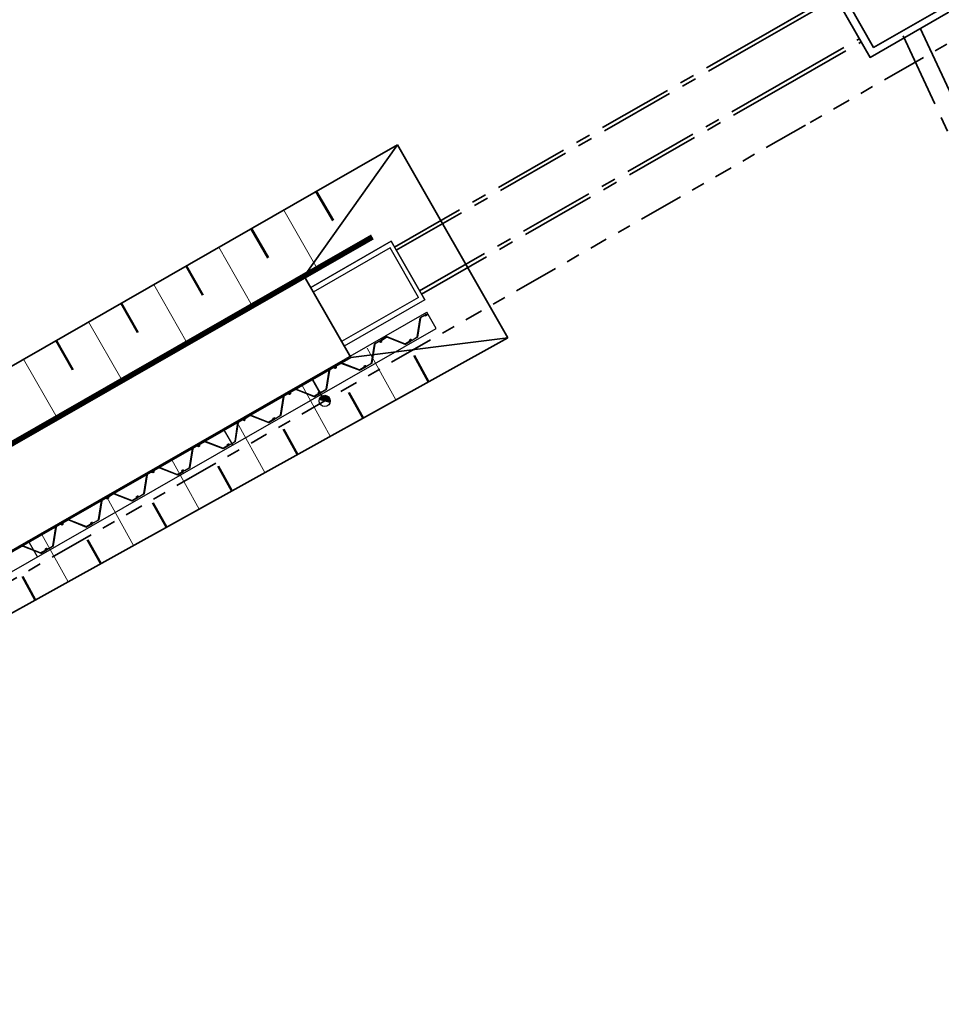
# Model space of a CAD drawing. Header units: metres. Extents: x 103182 to 107392, y 427230 to 428724.
# Tile 30 of 42: x 104671 to 104695, y 428312 to 428339. Entities that reach past the tile are written whole.
import ezdxf

# ---------------------------------------------------------------- set-up
doc = ezdxf.new("R2010")
doc.units = ezdxf.units.M
doc.linetypes.add('AM-AS', pattern=[16, 10, -2, 2, -2])
doc.linetypes.add('RI-DRAINAGE', pattern=[19.2, 6, -1.8, 1.8, -1.8, 2.4, -1.8, 1.8, -1.8])
for name, color, linetype, lineweight in [('N-CO-FC-DAMWAND_STAAL-G', 140, 'Continuous', 25), ('N-WE-FC-DAMWAND_HOUT-GD', 40, 'Continuous', 15), ('N-WE-GW-TALUDARCERING_KORT-G', 96, 'Continuous', 50), ('N-WE-GW-TALUDARCERING_LANG-G', 96, 'Continuous', 18), ('N-WE-GW-WATERGANG-G', 96, 'Continuous', 35), ('N-WE-KW-KUNSTWERK_DUIKER-G', 170, 'AM-AS', 35), ('N-WE-RI-DRAINAGE_DRAIN-G', 90, 'RI-DRAINAGE', 35)]:
    doc.layers.add(name, color=color, linetype=linetype, lineweight=lineweight)

# ---------------------------------------------------------------- blocks, each defined once
blk = doc.blocks.new('Perenlaantje+Akenwijk')
blk.add_hatch(color=256).paths.add_polyline_path([(104678.569, 428328.677, 0.198912), (104678.499, 428328.586), (104678.789, 428328.507, 0.668179)])
at = {"color": 7}
for p, q in [((104680.417, 428332.803), (104678.27, 428331.572)), ((104680.393, 428332.629), (104678.338, 428331.451)), ((104681.15, 428331.308), (104680.393, 428332.629)), ((104681.312, 428331.241), (104680.417, 428332.803)), ((104679.165, 428330.01), (104678.27, 428331.572)), ((104681.15, 428331.308), (104679.096, 428330.13)), ((104681.312, 428331.241), (104679.165, 428330.01))]:
    blk.add_line(p, q, dxfattribs=at)
for p, q in [((104678.27, 428331.572), (104680.417, 428332.803)), ((104680.417, 428332.803), (104681.312, 428331.241)), ((104679.165, 428330.01), (104678.27, 428331.572)), ((104681.312, 428331.241), (104679.165, 428330.01)), ((104678.789, 428328.507), (104678.499, 428328.586))]:
    blk.add_line(p, q)
for points in [[(104680.918, 428330.152, -0.088672), (104680.916, 428330.155), (104680.912, 428330.161, -0.414214), (104680.917, 428330.177), (104680.937, 428330.189, -0.385314), (104680.953, 428330.185), (104680.963, 428330.171, 0.385314), (104680.973, 428330.169), (104681.1, 428330.242, 0.227194), (104681.11, 428330.256), (104681.19, 428330.76, -0.227194), (104681.197, 428330.771), (104681.347, 428330.857, -0.414214), (104681.363, 428330.853), (104681.367, 428330.847, -0.17875), (104681.368, 428330.84, -0.219232), (104681.358, 428330.826), (104681.354, 428330.824, -0.687239), (104681.351, 428330.826), (104681.356, 428330.844, 0.212557), (104681.356, 428330.846), (104681.355, 428330.848, 0.414214), (104681.351, 428330.849), (104681.333, 428330.839, 0.385314), (104681.331, 428330.832), (104681.339, 428330.815, -0.663703), (104681.335, 428330.811), (104681.313, 428330.819, 0.221695), (104681.296, 428330.818), (104681.207, 428330.767, 0.227194), (104681.197, 428330.753), (104681.117, 428330.248, -0.227194), (104681.11, 428330.238), (104680.97, 428330.157, -0.385314), (104680.959, 428330.16), (104680.946, 428330.178, 0.385314), (104680.94, 428330.179), (104680.922, 428330.169, 0.414214), (104680.921, 428330.165), (104680.922, 428330.164, 0.212557), (104680.923, 428330.162), (104680.942, 428330.158, -0.687234), (104680.942, 428330.154), (104680.938, 428330.152, -0.219232), (104680.921, 428330.15, -0.088672), (104680.918, 428330.152)], [(104680.123, 428330.131, 0.088672), (104680.124, 428330.128), (104680.128, 428330.122, 0.414214), (104680.144, 428330.117), (104680.164, 428330.129, 0.385314), (104680.169, 428330.144), (104680.162, 428330.16, -0.385314), (104680.166, 428330.17), (104680.293, 428330.243, -0.227194), (104680.31, 428330.244), (104680.785, 428330.058, 0.227194), (104680.798, 428330.059), (104680.948, 428330.145, 0.414214), (104680.953, 428330.161), (104680.949, 428330.167, 0.17875), (104680.944, 428330.172, 0.219232), (104680.927, 428330.17), (104680.923, 428330.168, 0.687239), (104680.924, 428330.164), (104680.942, 428330.16, -0.212557), (104680.944, 428330.158), (104680.944, 428330.157, -0.414214), (104680.943, 428330.153), (104680.926, 428330.143, -0.385314), (104680.919, 428330.144), (104680.908, 428330.159, 0.663703), (104680.903, 428330.158), (104680.898, 428330.134, -0.221695), (104680.889, 428330.121), (104680.8, 428330.07, -0.227194), (104680.782, 428330.068), (104680.307, 428330.254, 0.227194), (104680.294, 428330.253), (104680.154, 428330.173, 0.385314), (104680.15, 428330.163), (104680.16, 428330.142, -0.385314), (104680.158, 428330.136), (104680.14, 428330.126, -0.414214), (104680.136, 428330.127), (104680.135, 428330.128, -0.212557), (104680.135, 428330.131), (104680.141, 428330.148, 0.687234), (104680.138, 428330.151), (104680.133, 428330.148, 0.219232), (104680.123, 428330.134, 0.088672), (104680.123, 428330.131)], [(104679.703, 428329.456, -0.088672), (104679.701, 428329.458), (104679.698, 428329.464, -0.414214), (104679.702, 428329.481), (104679.722, 428329.492, -0.385314), (104679.738, 428329.489), (104679.748, 428329.475, 0.385314), (104679.758, 428329.473), (104679.886, 428329.545, 0.227194), (104679.895, 428329.56), (104679.975, 428330.064, -0.227194), (104679.982, 428330.075), (104680.132, 428330.161, -0.414214), (104680.149, 428330.156), (104680.152, 428330.15, -0.17875), (104680.153, 428330.144, -0.219232), (104680.144, 428330.13), (104680.139, 428330.127, -0.687239), (104680.136, 428330.13), (104680.142, 428330.148, 0.212557), (104680.142, 428330.15), (104680.141, 428330.151, 0.414214), (104680.137, 428330.152), (104680.119, 428330.142, 0.385314), (104680.117, 428330.136), (104680.125, 428330.119, -0.663703), (104680.121, 428330.115), (104680.098, 428330.123, 0.221695), (104680.081, 428330.122), (104679.992, 428330.071, 0.227194), (104679.982, 428330.056), (104679.903, 428329.552, -0.227194), (104679.895, 428329.541), (104679.755, 428329.461, -0.385314), (104679.745, 428329.463), (104679.732, 428329.482, 0.385314), (104679.725, 428329.483), (104679.707, 428329.473, 0.414214), (104679.706, 428329.469), (104679.707, 428329.467, 0.212557), (104679.709, 428329.466), (104679.727, 428329.462, -0.687234), (104679.728, 428329.458), (104679.723, 428329.455, -0.219232), (104679.706, 428329.454, -0.088672), (104679.703, 428329.456)], [(104678.489, 428328.759, -0.088672), (104678.487, 428328.762), (104678.483, 428328.768, -0.414214), (104678.488, 428328.784), (104678.508, 428328.796, -0.385314), (104678.524, 428328.792), (104678.533, 428328.778, 0.385314), (104678.544, 428328.776), (104678.671, 428328.849, 0.227194), (104678.681, 428328.863), (104678.761, 428329.368, -0.227194), (104678.768, 428329.378), (104678.918, 428329.464, -0.414214), (104678.934, 428329.46), (104678.938, 428329.454, -0.17875), (104678.939, 428329.447, -0.219232), (104678.929, 428329.434), (104678.925, 428329.431, -0.687239), (104678.921, 428329.434), (104678.927, 428329.451, 0.212557), (104678.927, 428329.454), (104678.926, 428329.455, 0.414214), (104678.922, 428329.456), (104678.904, 428329.446, 0.385314), (104678.902, 428329.44), (104678.91, 428329.422, -0.663703), (104678.906, 428329.418), (104678.884, 428329.427, 0.221695), (104678.867, 428329.425), (104678.778, 428329.374, 0.227194), (104678.768, 428329.36), (104678.688, 428328.856, -0.227194), (104678.681, 428328.845), (104678.541, 428328.765, -0.385314), (104678.53, 428328.767), (104678.517, 428328.785, 0.385314), (104678.51, 428328.787), (104678.493, 428328.777, 0.414214), (104678.492, 428328.772), (104678.492, 428328.771, 0.212557), (104678.494, 428328.77), (104678.513, 428328.766, -0.687234), (104678.513, 428328.762), (104678.509, 428328.759, -0.219232), (104678.492, 428328.758, -0.088672), (104678.489, 428328.759)], [(104678.909, 428329.435, 0.088672), (104678.91, 428329.431), (104678.913, 428329.425, 0.414214), (104678.93, 428329.421), (104678.95, 428329.432, 0.385314), (104678.955, 428329.448), (104678.948, 428329.463, -0.385314), (104678.951, 428329.474), (104679.078, 428329.546, -0.227194), (104679.095, 428329.548), (104679.571, 428329.362, 0.227194), (104679.584, 428329.363), (104679.734, 428329.449, 0.414214), (104679.738, 428329.465), (104679.735, 428329.471, 0.17875), (104679.73, 428329.475, 0.219232), (104679.713, 428329.474), (104679.708, 428329.471, 0.687239), (104679.709, 428329.467), (104679.727, 428329.463, -0.212557), (104679.729, 428329.462), (104679.73, 428329.461, -0.414214), (104679.729, 428329.456), (104679.711, 428329.446, -0.385314), (104679.705, 428329.448), (104679.694, 428329.463, 0.663703), (104679.688, 428329.462), (104679.684, 428329.438, -0.221695), (104679.674, 428329.424), (104679.585, 428329.373, -0.227194), (104679.568, 428329.372), (104679.092, 428329.558, 0.227194), (104679.08, 428329.557), (104678.939, 428329.477, 0.385314), (104678.936, 428329.466), (104678.945, 428329.446, -0.385314), (104678.943, 428329.439), (104678.925, 428329.429, -0.414214), (104678.921, 428329.43), (104678.921, 428329.432, -0.212557), (104678.92, 428329.434), (104678.926, 428329.452, 0.687234), (104678.923, 428329.454), (104678.918, 428329.452, 0.219232), (104678.909, 428329.438, 0.088672), (104678.909, 428329.435)], [(104677.274, 428328.063, -0.088672), (104677.272, 428328.066), (104677.269, 428328.072, -0.414214), (104677.273, 428328.088), (104677.293, 428328.099, -0.385314), (104677.309, 428328.096), (104677.319, 428328.082, 0.385314), (104677.329, 428328.08), (104677.457, 428328.153, 0.227194), (104677.466, 428328.167), (104677.546, 428328.671, -0.227194), (104677.553, 428328.682), (104677.703, 428328.768, -0.414214), (104677.72, 428328.764), (104677.723, 428328.758, -0.17875), (104677.724, 428328.751, -0.219232), (104677.715, 428328.737), (104677.71, 428328.735, -0.687239), (104677.707, 428328.737), (104677.713, 428328.755, 0.212557), (104677.712, 428328.757), (104677.712, 428328.759, 0.414214), (104677.708, 428328.76), (104677.69, 428328.75, 0.385314), (104677.688, 428328.743), (104677.696, 428328.726, -0.663703), (104677.692, 428328.722), (104677.669, 428328.73, 0.221695), (104677.652, 428328.729), (104677.563, 428328.678, 0.227194), (104677.553, 428328.664), (104677.474, 428328.159, -0.227194), (104677.466, 428328.149), (104677.326, 428328.068, -0.385314), (104677.316, 428328.07), (104677.302, 428328.089, 0.385314), (104677.296, 428328.09), (104677.278, 428328.08, 0.414214), (104677.277, 428328.076), (104677.278, 428328.075, 0.212557), (104677.28, 428328.073), (104677.298, 428328.069, -0.687234), (104677.299, 428328.065), (104677.294, 428328.063, -0.219232), (104677.277, 428328.061, -0.088672), (104677.274, 428328.063)], [(104677.694, 428328.738, 0.088672), (104677.695, 428328.735), (104677.699, 428328.729, 0.414214), (104677.715, 428328.725), (104677.735, 428328.736, 0.385314), (104677.74, 428328.751), (104677.733, 428328.767, -0.385314), (104677.736, 428328.777), (104677.864, 428328.85, -0.227194), (104677.881, 428328.851), (104678.356, 428328.665, 0.227194), (104678.369, 428328.666), (104678.519, 428328.752, 0.414214), (104678.524, 428328.769), (104678.52, 428328.775, 0.17875), (104678.515, 428328.779, 0.219232), (104678.498, 428328.777), (104678.494, 428328.775, 0.687239), (104678.494, 428328.771), (104678.513, 428328.767, -0.212557), (104678.515, 428328.766), (104678.515, 428328.764, -0.414214), (104678.514, 428328.76), (104678.497, 428328.75, -0.385314), (104678.49, 428328.751), (104678.479, 428328.767, 0.663703), (104678.474, 428328.766), (104678.469, 428328.742, -0.221695), (104678.46, 428328.728), (104678.371, 428328.677, -0.227194), (104678.353, 428328.676), (104677.878, 428328.862, 0.227194), (104677.865, 428328.861), (104677.725, 428328.78, 0.385314), (104677.721, 428328.77), (104677.731, 428328.749, -0.385314), (104677.729, 428328.743), (104677.711, 428328.733, -0.414214), (104677.707, 428328.734), (104677.706, 428328.735, -0.212557), (104677.706, 428328.738), (104677.712, 428328.755, 0.687234), (104677.708, 428328.758), (104677.704, 428328.755, 0.219232), (104677.694, 428328.742, 0.088672), (104677.694, 428328.738)], [(104676.48, 428328.042, 0.088672), (104676.481, 428328.039), (104676.484, 428328.033, 0.414214), (104676.501, 428328.028), (104676.521, 428328.04, 0.385314), (104676.526, 428328.055), (104676.519, 428328.071, -0.385314), (104676.522, 428328.081), (104676.649, 428328.154, -0.227194), (104676.666, 428328.155), (104677.142, 428327.969, 0.227194), (104677.155, 428327.97), (104677.305, 428328.056, 0.414214), (104677.309, 428328.072), (104677.306, 428328.078, 0.17875), (104677.301, 428328.083, 0.219232), (104677.284, 428328.081), (104677.279, 428328.078, 0.687239), (104677.28, 428328.075), (104677.298, 428328.071, -0.212557), (104677.3, 428328.069), (104677.301, 428328.068, -0.414214), (104677.3, 428328.064), (104677.282, 428328.054, -0.385314), (104677.276, 428328.055), (104677.265, 428328.07, 0.663703), (104677.259, 428328.069), (104677.255, 428328.045, -0.221695), (104677.245, 428328.032), (104677.156, 428327.98, -0.227194), (104677.139, 428327.979), (104676.663, 428328.165, 0.227194), (104676.65, 428328.164), (104676.51, 428328.084, 0.385314), (104676.507, 428328.074), (104676.516, 428328.053, -0.385314), (104676.514, 428328.047), (104676.496, 428328.036, -0.414214), (104676.492, 428328.038), (104676.491, 428328.039, -0.212557), (104676.491, 428328.041), (104676.497, 428328.059, 0.687234), (104676.494, 428328.062), (104676.489, 428328.059, 0.219232), (104676.48, 428328.045, 0.088672), (104676.48, 428328.042)], [(104676.06, 428327.367, -0.088672), (104676.058, 428327.369), (104676.054, 428327.375, -0.414214), (104676.059, 428327.392), (104676.079, 428327.403, -0.385314), (104676.094, 428327.4), (104676.104, 428327.386, 0.385314), (104676.115, 428327.383), (104676.242, 428327.456, 0.227194), (104676.252, 428327.471), (104676.331, 428327.975, -0.227194), (104676.339, 428327.986), (104676.489, 428328.072, -0.414214), (104676.505, 428328.067), (104676.509, 428328.061, -0.17875), (104676.51, 428328.055, -0.219232), (104676.5, 428328.041), (104676.495, 428328.038, -0.687239), (104676.492, 428328.041), (104676.498, 428328.058, 0.212557), (104676.498, 428328.061), (104676.497, 428328.062, 0.414214), (104676.493, 428328.063), (104676.475, 428328.053, 0.385314), (104676.473, 428328.047), (104676.481, 428328.03, -0.663703), (104676.477, 428328.026), (104676.455, 428328.034, 0.221695), (104676.438, 428328.033), (104676.349, 428327.981, 0.227194), (104676.339, 428327.967), (104676.259, 428327.463, -0.227194), (104676.252, 428327.452), (104676.112, 428327.372, -0.385314), (104676.101, 428327.374), (104676.088, 428327.393, 0.385314), (104676.081, 428327.394), (104676.064, 428327.384, 0.414214), (104676.063, 428327.38), (104676.063, 428327.378, 0.212557), (104676.065, 428327.377), (104676.084, 428327.373, -0.687234), (104676.084, 428327.369), (104676.08, 428327.366, -0.219232), (104676.063, 428327.365, -0.088672), (104676.06, 428327.367)], [(104674.845, 428326.67, -0.088672), (104674.843, 428326.673), (104674.84, 428326.679, -0.414214), (104674.844, 428326.695), (104674.864, 428326.707, -0.385314), (104674.88, 428326.703), (104674.89, 428326.689, 0.385314), (104674.9, 428326.687), (104675.027, 428326.76, 0.227194), (104675.037, 428326.774), (104675.117, 428327.279, -0.227194), (104675.124, 428327.289), (104675.274, 428327.375, -0.414214), (104675.291, 428327.371), (104675.294, 428327.365, -0.17875), (104675.295, 428327.358, -0.219232), (104675.286, 428327.345), (104675.281, 428327.342, -0.687239), (104675.278, 428327.344), (104675.284, 428327.362, 0.212557), (104675.283, 428327.365), (104675.283, 428327.366, 0.414214), (104675.279, 428327.367), (104675.261, 428327.357, 0.385314), (104675.259, 428327.351), (104675.266, 428327.333, -0.663703), (104675.263, 428327.329), (104675.24, 428327.338, 0.221695), (104675.223, 428327.336), (104675.134, 428327.285, 0.227194), (104675.124, 428327.271), (104675.045, 428326.767, -0.227194), (104675.037, 428326.756), (104674.897, 428326.675, -0.385314), (104674.887, 428326.678), (104674.873, 428326.696, 0.385314), (104674.867, 428326.698), (104674.849, 428326.687, 0.414214), (104674.848, 428326.683), (104674.849, 428326.682, 0.212557), (104674.851, 428326.68), (104674.869, 428326.677, -0.687234), (104674.87, 428326.673), (104674.865, 428326.67, -0.219232), (104674.848, 428326.669, -0.088672), (104674.845, 428326.67)], [(104675.265, 428327.345, 0.088672), (104675.266, 428327.342), (104675.27, 428327.336, 0.414214), (104675.286, 428327.332), (104675.306, 428327.343, 0.385314), (104675.311, 428327.359), (104675.304, 428327.374, -0.385314), (104675.307, 428327.384), (104675.435, 428327.457, -0.227194), (104675.452, 428327.459), (104675.927, 428327.273, 0.227194), (104675.94, 428327.274), (104676.09, 428327.36, 0.414214), (104676.095, 428327.376), (104676.091, 428327.382, 0.17875), (104676.086, 428327.386, 0.219232), (104676.069, 428327.385), (104676.065, 428327.382, 0.687239), (104676.065, 428327.378), (104676.084, 428327.374, -0.212557), (104676.086, 428327.373), (104676.086, 428327.371, -0.414214), (104676.085, 428327.367), (104676.068, 428327.357, -0.385314), (104676.061, 428327.359), (104676.05, 428327.374, 0.663703), (104676.045, 428327.373), (104676.04, 428327.349, -0.221695), (104676.031, 428327.335), (104675.942, 428327.284, -0.227194), (104675.924, 428327.283), (104675.449, 428327.469, 0.227194), (104675.436, 428327.468), (104675.296, 428327.388, 0.385314), (104675.292, 428327.377), (104675.302, 428327.357, -0.385314), (104675.3, 428327.35), (104675.282, 428327.34, -0.414214), (104675.278, 428327.341), (104675.277, 428327.343, -0.212557), (104675.277, 428327.345), (104675.282, 428327.363, 0.687234), (104675.279, 428327.365), (104675.275, 428327.363, 0.219232), (104675.265, 428327.349, 0.088672), (104675.265, 428327.345)], [(104674.051, 428326.649, 0.088672), (104674.052, 428326.646), (104674.055, 428326.64, 0.414214), (104674.071, 428326.635), (104674.092, 428326.647, 0.385314), (104674.097, 428326.662), (104674.09, 428326.678, -0.385314), (104674.093, 428326.688), (104674.22, 428326.761, -0.227194), (104674.237, 428326.762), (104674.713, 428326.576, 0.227194), (104674.726, 428326.577), (104674.876, 428326.663, 0.414214), (104674.88, 428326.68), (104674.877, 428326.685, 0.17875), (104674.872, 428326.69, 0.219232), (104674.855, 428326.688), (104674.85, 428326.686, 0.687239), (104674.851, 428326.682), (104674.869, 428326.678, -0.212557), (104674.871, 428326.677), (104674.872, 428326.675, -0.414214), (104674.871, 428326.671), (104674.853, 428326.661, -0.385314), (104674.846, 428326.662), (104674.835, 428326.678, 0.663703), (104674.83, 428326.676), (104674.826, 428326.653, -0.221695), (104674.816, 428326.639), (104674.727, 428326.588, -0.227194), (104674.71, 428326.586), (104674.234, 428326.773, 0.227194), (104674.221, 428326.772), (104674.081, 428326.691, 0.385314), (104674.078, 428326.681), (104674.087, 428326.66, -0.385314), (104674.085, 428326.654), (104674.067, 428326.644, -0.414214), (104674.063, 428326.645), (104674.062, 428326.646, -0.212557), (104674.062, 428326.649), (104674.068, 428326.666, 0.687234), (104674.065, 428326.669), (104674.06, 428326.666, 0.219232), (104674.051, 428326.653, 0.088672), (104674.051, 428326.649)], [(104673.631, 428325.974, -0.088672), (104673.629, 428325.977), (104673.625, 428325.982, -0.414214), (104673.63, 428325.999), (104673.65, 428326.01, -0.385314), (104673.665, 428326.007), (104673.675, 428325.993, 0.385314), (104673.686, 428325.991), (104673.813, 428326.064, 0.227194), (104673.823, 428326.078), (104673.902, 428326.582, -0.227194), (104673.91, 428326.593), (104674.06, 428326.679, -0.414214), (104674.076, 428326.675), (104674.08, 428326.669, -0.17875), (104674.081, 428326.662, -0.219232), (104674.071, 428326.648), (104674.066, 428326.646, -0.687239), (104674.063, 428326.648), (104674.069, 428326.666, 0.212557), (104674.069, 428326.668), (104674.068, 428326.67, 0.414214), (104674.064, 428326.671), (104674.046, 428326.661, 0.385314), (104674.044, 428326.654), (104674.052, 428326.637, -0.663703), (104674.048, 428326.633), (104674.025, 428326.641, 0.221695), (104674.009, 428326.64), (104673.92, 428326.589, 0.227194), (104673.91, 428326.575), (104673.83, 428326.07, -0.227194), (104673.823, 428326.059), (104673.683, 428325.979, -0.385314), (104673.672, 428325.981), (104673.659, 428326, 0.385314), (104673.652, 428326.001), (104673.635, 428325.991, 0.414214), (104673.634, 428325.987), (104673.634, 428325.986, 0.212557), (104673.636, 428325.984), (104673.654, 428325.98, -0.687234), (104673.655, 428325.976), (104673.65, 428325.974, -0.219232), (104673.634, 428325.972, -0.088672), (104673.631, 428325.974)], [(104672.836, 428325.953, 0.088672), (104672.837, 428325.949), (104672.841, 428325.944, 0.414214), (104672.857, 428325.939), (104672.877, 428325.951, 0.385314), (104672.882, 428325.966), (104672.875, 428325.982, -0.385314), (104672.878, 428325.992), (104673.005, 428326.065, -0.227194), (104673.023, 428326.066), (104673.498, 428325.88, 0.227194), (104673.511, 428325.881), (104673.661, 428325.967, 0.414214), (104673.666, 428325.983), (104673.662, 428325.989, 0.17875), (104673.657, 428325.994, 0.219232), (104673.64, 428325.992), (104673.636, 428325.989, 0.687239), (104673.636, 428325.985), (104673.654, 428325.982, -0.212557), (104673.656, 428325.98), (104673.657, 428325.979, -0.414214), (104673.656, 428325.975), (104673.638, 428325.964, -0.385314), (104673.632, 428325.966), (104673.621, 428325.981, 0.663703), (104673.616, 428325.98), (104673.611, 428325.956, -0.221695), (104673.602, 428325.942), (104673.513, 428325.891, -0.227194), (104673.495, 428325.89), (104673.02, 428326.076, 0.227194), (104673.007, 428326.075), (104672.867, 428325.995, 0.385314), (104672.863, 428325.985), (104672.873, 428325.964, -0.385314), (104672.87, 428325.958), (104672.853, 428325.947, -0.414214), (104672.849, 428325.949), (104672.848, 428325.95, -0.212557), (104672.848, 428325.952), (104672.853, 428325.97, 0.687234), (104672.85, 428325.973), (104672.846, 428325.97, 0.219232), (104672.836, 428325.956, 0.088672), (104672.836, 428325.953)], [(104672.416, 428325.278, -0.088672), (104672.414, 428325.28), (104672.411, 428325.286, -0.414214), (104672.415, 428325.303), (104672.435, 428325.314, -0.385314), (104672.451, 428325.311), (104672.461, 428325.297, 0.385314), (104672.471, 428325.294), (104672.598, 428325.367, 0.227194), (104672.608, 428325.382), (104672.688, 428325.886, -0.227194), (104672.695, 428325.897), (104672.845, 428325.983, -0.414214), (104672.862, 428325.978), (104672.865, 428325.972, -0.17875), (104672.866, 428325.965, -0.219232), (104672.856, 428325.952), (104672.852, 428325.949, -0.687239), (104672.849, 428325.952), (104672.855, 428325.969, 0.212557), (104672.854, 428325.972), (104672.854, 428325.973, 0.414214), (104672.849, 428325.974), (104672.832, 428325.964, 0.385314), (104672.83, 428325.958), (104672.837, 428325.941, -0.663703), (104672.834, 428325.937), (104672.811, 428325.945, 0.221695), (104672.794, 428325.943), (104672.705, 428325.892, 0.227194), (104672.695, 428325.878), (104672.616, 428325.374, -0.227194), (104672.608, 428325.363), (104672.468, 428325.283, -0.385314), (104672.458, 428325.285), (104672.444, 428325.303, 0.385314), (104672.438, 428325.305), (104672.42, 428325.295, 0.414214), (104672.419, 428325.291), (104672.42, 428325.289, 0.212557), (104672.422, 428325.288), (104672.44, 428325.284, -0.687234), (104672.441, 428325.28), (104672.436, 428325.277, -0.219232), (104672.419, 428325.276, -0.088672), (104672.416, 428325.278)], [(104671.202, 428324.581, -0.088672), (104671.199, 428324.584), (104671.196, 428324.59, -0.414214), (104671.201, 428324.606), (104671.221, 428324.618, -0.385314), (104671.236, 428324.614), (104671.246, 428324.6, 0.385314), (104671.257, 428324.598), (104671.384, 428324.671, 0.227194), (104671.394, 428324.685), (104671.473, 428325.19, -0.227194), (104671.481, 428325.2), (104671.631, 428325.286, -0.414214), (104671.647, 428325.282), (104671.65, 428325.276, -0.17875), (104671.652, 428325.269, -0.219232), (104671.642, 428325.255), (104671.637, 428325.253, -0.687239), (104671.634, 428325.255), (104671.64, 428325.273, 0.212557), (104671.64, 428325.275), (104671.639, 428325.277, 0.414214), (104671.635, 428325.278), (104671.617, 428325.268, 0.385314), (104671.615, 428325.261), (104671.623, 428325.244, -0.663703), (104671.619, 428325.24), (104671.596, 428325.249, 0.221695), (104671.58, 428325.247), (104671.491, 428325.196, 0.227194), (104671.481, 428325.182), (104671.401, 428324.677, -0.227194), (104671.394, 428324.667), (104671.253, 428324.586, -0.385314), (104671.243, 428324.589), (104671.23, 428324.607, 0.385314), (104671.223, 428324.609), (104671.206, 428324.598, 0.414214), (104671.204, 428324.594), (104671.205, 428324.593, 0.212557), (104671.207, 428324.591), (104671.225, 428324.588, -0.687234), (104671.226, 428324.584), (104671.221, 428324.581, -0.219232), (104671.205, 428324.579, -0.088672), (104671.202, 428324.581)], [(104671.621, 428325.256, 0.088672), (104671.623, 428325.253), (104671.626, 428325.247, 0.414214), (104671.642, 428325.243), (104671.662, 428325.254, 0.385314), (104671.667, 428325.27), (104671.661, 428325.285, -0.385314), (104671.664, 428325.295), (104671.791, 428325.368, -0.227194), (104671.808, 428325.37), (104672.284, 428325.183, 0.227194), (104672.297, 428325.184), (104672.447, 428325.27, 0.414214), (104672.451, 428325.287), (104672.448, 428325.293, 0.17875), (104672.442, 428325.297, 0.219232), (104672.426, 428325.296), (104672.421, 428325.293, 0.687239), (104672.422, 428325.289), (104672.44, 428325.285, -0.212557), (104672.442, 428325.284), (104672.443, 428325.282, -0.414214), (104672.442, 428325.278), (104672.424, 428325.268, -0.385314), (104672.417, 428325.27), (104672.406, 428325.285, 0.663703), (104672.401, 428325.284), (104672.397, 428325.26, -0.221695), (104672.387, 428325.246), (104672.298, 428325.195, -0.227194), (104672.281, 428325.194), (104671.805, 428325.38, 0.227194), (104671.792, 428325.379), (104671.652, 428325.298, 0.385314), (104671.649, 428325.288), (104671.658, 428325.268, -0.385314), (104671.656, 428325.261), (104671.638, 428325.251, -0.414214), (104671.634, 428325.252), (104671.633, 428325.254, -0.212557), (104671.633, 428325.256), (104671.639, 428325.274, 0.687234), (104671.636, 428325.276), (104671.631, 428325.274, 0.219232), (104671.622, 428325.26, 0.088672), (104671.621, 428325.256)], [(104670.449, 428324.599), (104670.576, 428324.672, -0.227194), (104670.594, 428324.673), (104671.069, 428324.487, 0.227194), (104671.082, 428324.488), (104671.232, 428324.574, 0.414214), (104671.237, 428324.591), (104671.233, 428324.596, 0.17875), (104671.228, 428324.601, 0.219232), (104671.211, 428324.599), (104671.207, 428324.597, 0.687239), (104671.207, 428324.593), (104671.225, 428324.589, -0.212557), (104671.227, 428324.587), (104671.228, 428324.586, -0.414214), (104671.227, 428324.582), (104671.209, 428324.572, -0.385314), (104671.203, 428324.573), (104671.192, 428324.589, 0.663703), (104671.186, 428324.587), (104671.182, 428324.564, -0.221695), (104671.172, 428324.55), (104671.083, 428324.499, -0.227194), (104671.066, 428324.497), (104670.591, 428324.683, 0.227194), (104670.578, 428324.683), (104670.438, 428324.602, 0.385314)]]:
    blk.add_lwpolyline(points, format="xyb")
blk.add_circle((104678.644, 428328.547), 0.15)
at = {"layer": 'N-CO-FC-DAMWAND_STAAL-G', "color": 251}
for p, q in [((104660.599, 428319.007), (104681.365, 428330.914)), ((104681.614, 428330.48), (104681.365, 428330.914)), ((104661.154, 428318.749), (104681.614, 428330.48)), ((104676.192, 428327.372), (104675.943, 428327.805)), ((104670.987, 428324.387), (104670.738, 428324.821))]:
    blk.add_line(p, q, dxfattribs=at)
at = {"layer": 'N-WE-FC-DAMWAND_HOUT-GD', "color": 251, "const_width": 0.15}
blk.add_lwpolyline([(104656.487, 428319.485), (104679.917, 428332.919)], dxfattribs=at)
at = {"layer": 'N-WE-GW-TALUDARCERING_KORT-G', "color": 251}
for p, q in [((104678.419, 428334.135), (104678.867, 428333.355)), ((104676.684, 428333.141), (104677.132, 428332.36)), ((104674.949, 428332.146), (104675.397, 428331.365)), ((104673.214, 428331.151), (104673.662, 428330.37)), ((104671.479, 428330.156), (104671.927, 428329.375)), ((104681.417, 428329.059), (104681.03, 428329.756)), ((104679.668, 428328.088), (104679.288, 428328.774)), ((104677.919, 428327.118), (104677.546, 428327.791)), ((104676.17, 428326.148), (104675.804, 428326.808)), ((104674.421, 428325.178), (104674.062, 428325.826)), ((104672.672, 428324.207), (104672.32, 428324.843)), ((104670.924, 428323.237), (104670.578, 428323.861))]:
    blk.add_line(p, q, dxfattribs=at)
at = {"layer": 'N-WE-GW-TALUDARCERING_LANG-G', "color": 251}
for p, q in [((104677.552, 428333.638), (104678.447, 428332.076)), ((104675.817, 428332.643), (104676.712, 428331.082)), ((104674.082, 428331.648), (104674.977, 428330.087)), ((104672.347, 428330.654), (104673.242, 428329.092)), ((104680.543, 428328.573), (104679.775, 428329.956)), ((104670.612, 428329.659), (104671.507, 428328.097)), ((104678.794, 428327.603), (104678.04, 428328.961)), ((104677.045, 428326.633), (104676.305, 428327.967)), ((104675.296, 428325.663), (104674.57, 428326.972)), ((104673.547, 428324.692), (104672.835, 428325.977)), ((104671.798, 428323.722), (104671.099, 428324.982))]:
    blk.add_line(p, q, dxfattribs=at)
at = {"layer": 'N-WE-GW-WATERGANG-G', "color": 251, "flags": 128}
for points in [[(104652.832, 428319.465), (104680.584, 428335.376)], [(104678.096, 428331.875), (104680.584, 428335.376)], [(104683.533, 428330.232), (104680.584, 428335.376)], [(104679.339, 428329.706), (104678.096, 428331.875)], [(104683.533, 428330.232), (104666.213, 428320.624)], [(104679.339, 428329.706), (104683.533, 428330.232)], [(104667.25, 428282.596), (104660.643, 428318.987), (104679.339, 428329.706)]]:
    blk.add_lwpolyline(points, dxfattribs=at)
at = {"layer": 'N-WE-KW-KUNSTWERK_DUIKER-G', "color": 251, "linetype": 'Continuous', "ltscale": 0.2, "flags": 128}
for points in [[(104692.001, 428339.79), (104693.195, 428337.708), (104695.277, 428338.902), (104694.083, 428340.984)], [(104692.293, 428339.711), (104693.288, 428337.976), (104695.023, 428338.97), (104694.028, 428340.705)]]:
    blk.add_lwpolyline(points, close=True, dxfattribs=at)
at = {"layer": 'N-WE-KW-KUNSTWERK_DUIKER-G', "color": 251, "ltscale": 0.2}
for points in [[(104680.504, 428332.651), (104690.09, 428338.147), (104692.237, 428339.378)], [(104680.554, 428332.564), (104690.14, 428338.06), (104692.287, 428339.291)], [(104694.526, 428338.492), (104715.363, 428293.962), (104691.485, 428281.797), (104719.758, 428216.823)], [(104681.175, 428331.479), (104690.761, 428336.976), (104692.909, 428338.207)], [(104681.225, 428331.393), (104690.811, 428336.889), (104692.958, 428338.12)], [(104694.073, 428338.28), (104714.705, 428294.188), (104690.839, 428282.029), (104719.357, 428216.494)]]:
    blk.add_lwpolyline(points, dxfattribs=at)
at = {"layer": 'N-WE-RI-DRAINAGE_DRAIN-G', "color": 251, "ltscale": 0.2}
blk.add_lwpolyline([(104717.415, 428354.911), (104717.173, 428354.166, -0.110066), (104714.959, 428350.422), (104713.734, 428349.115, -0.077446), (104711.307, 428347.22), (104707.94, 428345.344), (104691.466, 428335.899), (104678.642, 428328.551)], format="xyb", dxfattribs=at)
for points in [[(104678.642, 428328.551), (104678.316, 428329.119)], [(104645.972, 428263.666), (104667.968, 428282.339), (104661.376, 428318.646), (104678.644, 428328.547)]]:
    blk.add_lwpolyline(points, dxfattribs=at)

msp = doc.modelspace()

# ---------------------------------------------------------------- block references
msp.add_blockref('Perenlaantje+Akenwijk', (0, 0))

doc.saveas('drawing.dxf')
